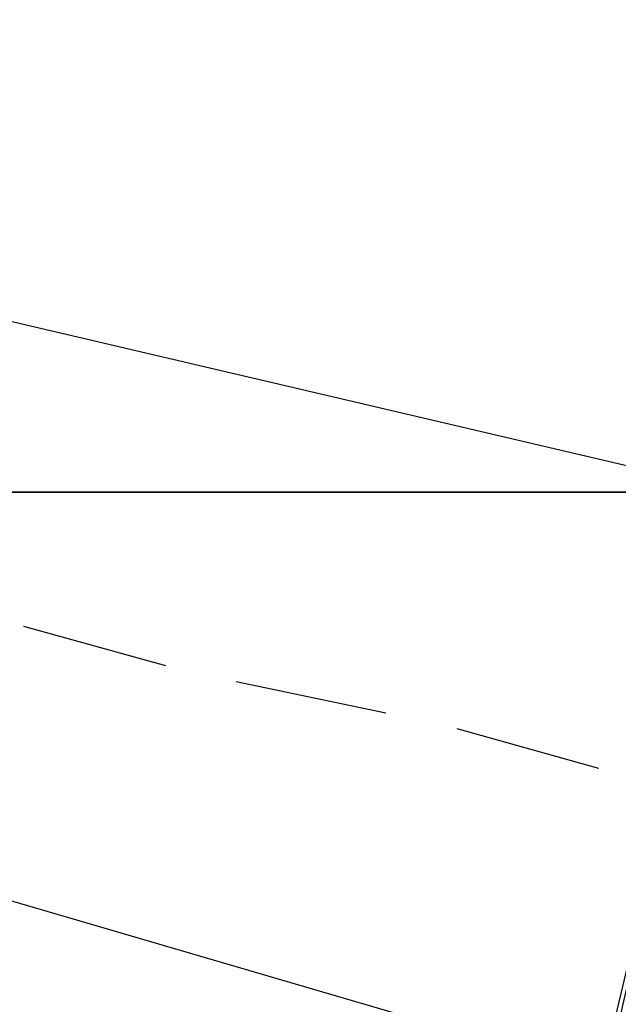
# Model space of a CAD drawing. Header units: feet. Extents: x -79 to 198, y -22 to 181.
# Tile 69 of 256: x 92.79 to 93.81, y 28.32 to 29.99. Entities that reach past the tile are written whole.
import ezdxf

# ---------------------------------------------------------------- set-up
doc = ezdxf.new("R2010")
doc.units = ezdxf.units.FT
doc.layers.add('A-LINEA', color=7, linetype='CONTINUOUS')
doc.layers.add('A-MURO-CONCRETO', color=8, linetype='CONTINUOUS')

msp = doc.modelspace()

# ---------------------------------------------------------------- linework, layer by layer
at = {"layer": 'A-LINEA'}
for p, q in [((92.8, 28.9644), (93.04, 28.8978)), ((93.16, 28.8711), (93.4133, 28.8178)), ((93.5333, 28.7911), (93.7733, 28.7244))]:
    msp.add_line(p, q, dxfattribs=at)
msp.add_lwpolyline([(94.0133, 29.1911), (93.5867, 27.4044), (90.1867, 28.2044), (90.6, 29.9911), (94.0133, 29.1911)], dxfattribs=at)
at = {"layer": 'A-MURO-CONCRETO'}
for points in [[(90.6, 29.9911), (94.0133, 29.1911), (90.4133, 29.1911), (90.6, 29.9911), (90.6, 29.9911)], [(90.4133, 29.1911), (90.1867, 28.2044), (93.7867, 28.2044), (90.4133, 29.1911)], [(90.4133, 29.1911), (94.0133, 29.1911), (93.7867, 28.2044), (90.4133, 29.1911), (90.4133, 29.1911)]]:
    msp.add_lwpolyline(points, dxfattribs=at)

doc.saveas('drawing.dxf')
